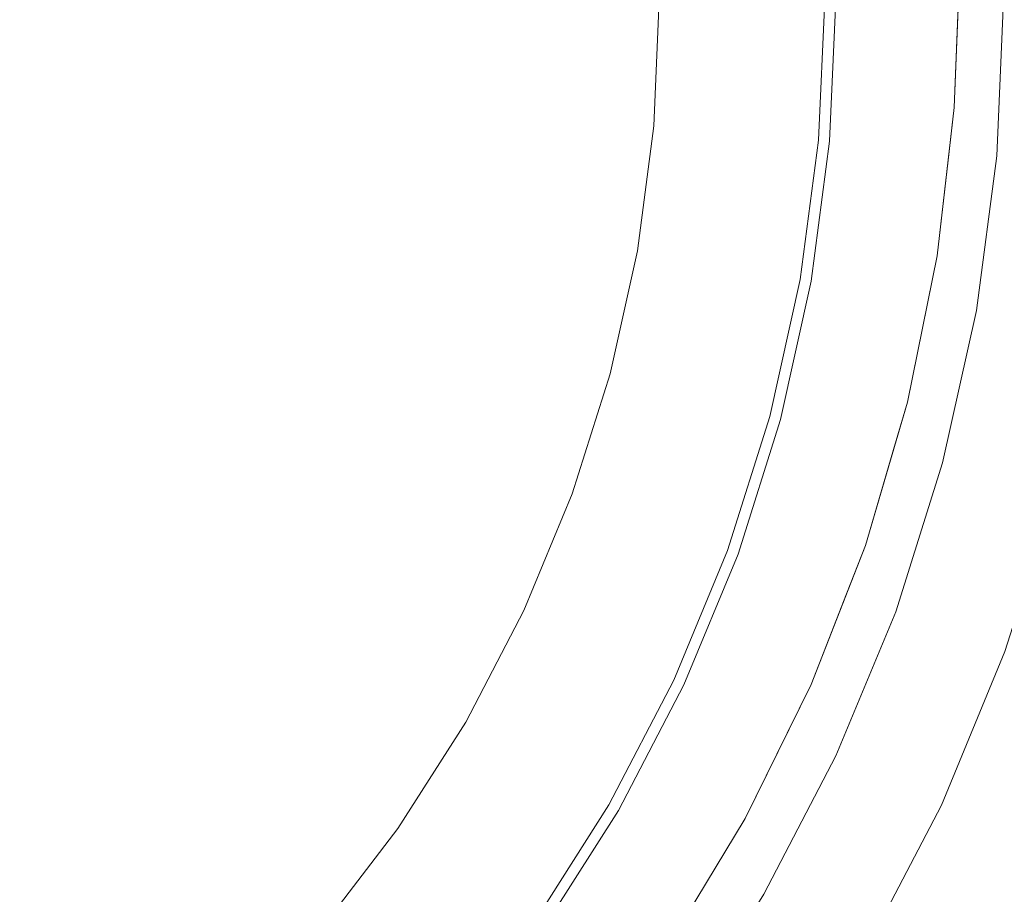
# Model space of a CAD drawing. Header units: millimetres. Extents: x -270 to 270, y -255 to 255.
# Tile 34 of 39: x 89 to 199, y -90 to 8. Entities that reach past the tile are written whole.
import ezdxf

# ---------------------------------------------------------------- set-up
doc = ezdxf.new("R2010")
doc.units = ezdxf.units.MM
doc.layers.add('LUCIDO_1', color=1, linetype='Continuous', lineweight=20, true_color=0xff0000)
doc.layers.add('Nessuna', color=7, linetype='Continuous', lineweight=9)

# ---------------------------------------------------------------- blocks, each defined once
blk = doc.blocks.new('Group')
at = {"layer": 'Nessuna', "color": 140, "linetype": 'Continuous', "lineweight": 9, "true_color": 0x00aaff, "transparency": 33554687}
for points, invisible_edges in [([(270, -255, 29.65), (270, 255, 29.65), (193.89, 10.96, 29.65), (193.38, -2.07, 29.65)], 10), ([(180.13, 9.96, -80.31), (179.44, -5.84, -80.31), (49.8, 5.51, -89.65), (49.99, 9.96, -89.65)], 10), ([(49.99, 9.96, -69.61), (49.8, 5.51, -69.61), (159.79, -4.12, -61.55), (160.4, 9.96, -61.55)], 10), ([(160.4, 9.96, -61.55), (159.79, -4.12, -61.55), (161.49, -4.27, -61.39), (162.11, 9.96, -61.39)], 14), ([(162.11, 9.96, -61.39), (161.49, -4.27, -61.39), (163.17, -4.41, -61.08), (163.79, 9.96, -61.08)], 15), ([(163.79, 9.96, -61.08), (163.17, -4.41, -61.08), (164.81, -4.56, -60.63), (165.45, 9.96, -60.63)], 15), ([(165.45, 9.96, -60.63), (164.81, -4.56, -60.63), (166.42, -4.7, -60.04), (167.06, 9.96, -60.04)], 15), ([(167.06, 9.96, -60.04), (166.42, -4.7, -60.04), (167.96, -4.83, -59.32), (168.61, 9.96, -59.32)], 15), ([(168.61, 9.96, -59.32), (167.96, -4.83, -59.32), (169.44, -4.96, -58.47), (170.1, 9.96, -58.47)], 15), ([(170.1, 9.96, -58.47), (169.44, -4.96, -58.47), (170.85, -5.09, -57.49), (171.5, 9.96, -57.49)], 15), ([(171.5, 9.96, -57.49), (170.85, -5.09, -57.49), (172.16, -5.2, -56.4), (172.82, 9.96, -56.4)], 15), ([(172.82, 9.96, -56.4), (172.16, -5.2, -56.4), (173.38, -5.31, -55.2), (174.05, 9.96, -55.2)], 15), ([(174.05, 9.96, -55.2), (173.38, -5.31, -55.2), (174.49, -5.4, -53.9), (175.16, 9.96, -53.9)], 15), ([(175.16, 9.96, -53.9), (174.49, -5.4, -53.9), (175.49, -5.49, -52.51), (176.16, 9.96, -52.51)], 15), ([(176.16, 9.96, -52.51), (175.49, -5.49, -52.51), (176.36, -5.57, -51.04), (177.04, 9.96, -51.04)], 15), ([(177.04, 9.96, -51.04), (176.36, -5.57, -51.04), (177.11, -5.63, -49.5), (177.79, 9.96, -49.5)], 15), ([(177.79, 9.96, -49.5), (177.11, -5.63, -49.5), (177.73, -5.69, -47.9), (178.41, 9.96, -47.9)], 15), ([(178.41, 9.96, -47.9), (177.73, -5.69, -47.9), (178.2, -5.73, -46.26), (178.89, 9.96, -46.26)], 11), ([(193.38, -2.07, 28.97), (178.89, 9.96, -46.26), (178.2, -5.73, -46.26)], 9), ([(193.38, -2.07, 28.97), (193.85, 9.96, 29.6), (178.89, 9.96, -46.26)], 10), ([(181.8, 9.96, -80.14), (181.1, -5.98, -80.14), (179.44, -5.84, -80.31), (180.13, 9.96, -80.31)], 11), ([(183.44, 9.96, -79.83), (182.74, -6.13, -79.83), (181.1, -5.98, -80.14), (181.8, 9.96, -80.14)], 15), ([(185.06, 9.96, -79.38), (184.35, -6.27, -79.38), (182.74, -6.13, -79.83), (183.44, 9.96, -79.83)], 15), ([(186.63, 9.96, -78.79), (185.92, -6.4, -78.79), (184.35, -6.27, -79.38), (185.06, 9.96, -79.38)], 15), ([(188.15, 9.96, -78.08), (187.43, -6.54, -78.08), (185.92, -6.4, -78.79), (186.63, 9.96, -78.79)], 15), ([(189.6, 9.96, -77.24), (188.87, -6.66, -77.24), (187.43, -6.54, -78.08), (188.15, 9.96, -78.08)], 15), ([(190.97, 9.96, -76.29), (190.24, -6.78, -76.29), (188.87, -6.66, -77.24), (189.6, 9.96, -77.24)], 15), ([(192.27, 9.96, -75.22), (191.53, -6.9, -75.22), (190.24, -6.78, -76.29), (190.97, 9.96, -76.29)], 15), ([(193.46, 9.96, -74.05), (192.72, -7, -74.05), (191.53, -6.9, -75.22), (192.27, 9.96, -75.22)], 15), ([(194.56, 9.96, -72.78), (193.82, -7.09, -72.78), (192.72, -7, -74.05), (193.46, 9.96, -74.05)], 15), ([(193.38, -2.07, 29.65), (193.89, 10.96, 29.65), (193.85, 9.96, 29.6)], 8), ([(193.85, 9.96, 29.6), (193.38, -2.07, 28.97), (193.38, -2.07, 29.65)], 10), ([(195.55, 9.96, -71.42), (194.8, -7.18, -71.42), (193.82, -7.09, -72.78), (194.56, 9.96, -72.78)], 15), ([(196.41, 9.96, -69.99), (195.66, -7.26, -69.99), (194.8, -7.18, -71.42), (195.55, 9.96, -71.42)], 15), ([(197.16, 9.96, -68.49), (196.4, -7.32, -68.49), (195.66, -7.26, -69.99), (196.41, 9.96, -69.99)], 15), ([(197.78, 9.96, -66.93), (197.02, -7.38, -66.93), (196.4, -7.32, -68.49), (197.16, 9.96, -68.49)], 15), ([(198.26, 9.96, -65.33), (197.5, -7.42, -65.33), (197.02, -7.38, -66.93), (197.78, 9.96, -66.93)], 15), ([(198.61, 9.96, -63.69), (197.85, -7.45, -63.69), (197.5, -7.42, -65.33), (198.26, 9.96, -65.33)], 15), ([(198.82, 9.96, -62.03), (198.06, -7.47, -62.03), (197.85, -7.45, -63.69), (198.61, 9.96, -63.69)], 15), ([(198.89, 9.96, -60.35), (198.13, -7.47, -60.35), (198.06, -7.47, -62.03), (198.82, 9.96, -62.03)], 14), ([(211.89, 9.96, 17.65), (211.08, -8.61, 17.65), (198.13, -7.47, -60.35), (198.89, 9.96, -60.35)], 10), ([(179.44, -5.84, -80.31), (177.38, -21.51, -80.31), (49.21, 1.09, -89.65), (49.8, 5.51, -89.65)], 10), ([(49.8, 5.51, -69.61), (49.21, 1.09, -69.61), (157.95, -18.09, -61.55), (159.79, -4.12, -61.55)], 10), ([(177.38, -21.51, -80.31), (173.96, -36.95, -80.31), (48.25, -3.27, -89.65), (49.21, 1.09, -89.65)], 10), ([(49.21, 1.09, -69.61), (48.25, -3.27, -69.61), (154.9, -31.84, -61.55), (157.95, -18.09, -61.55)], 10), ([(178.2, -5.73, -46.26), (192.82, -7, 28.72), (193.38, -2.07, 28.97)], 9), ([(192.82, -7, 28.72), (191.47, -18.65, 28.11), (191.47, -18.65, 29.65), (193.38, -2.07, 29.65)], 10), ([(193.38, -2.07, 29.65), (191.47, -18.65, 29.65), (270, -255, 29.65)], 10), ([(193.38, -2.07, 29.65), (193.38, -2.07, 28.97), (192.82, -7, 28.72)], 9), ([(173.96, -36.95, -80.31), (169.2, -52.03, -80.31), (46.91, -7.52, -89.65), (48.25, -3.27, -89.65)], 10), ([(48.25, -3.27, -69.61), (46.91, -7.52, -69.61), (150.66, -45.28, -61.55), (154.9, -31.84, -61.55)], 10), ([(159.79, -4.12, -61.55), (157.95, -18.09, -61.55), (159.63, -18.38, -61.39), (161.49, -4.27, -61.39)], 14), ([(161.49, -4.27, -61.39), (159.63, -18.38, -61.39), (161.29, -18.68, -61.08), (163.17, -4.41, -61.08)], 15), ([(163.17, -4.41, -61.08), (161.29, -18.68, -61.08), (162.92, -18.96, -60.63), (164.81, -4.56, -60.63)], 15), ([(164.81, -4.56, -60.63), (162.92, -18.96, -60.63), (164.5, -19.24, -60.04), (166.42, -4.7, -60.04)], 15), ([(166.42, -4.7, -60.04), (164.5, -19.24, -60.04), (166.03, -19.51, -59.32), (167.96, -4.83, -59.32)], 15), ([(167.96, -4.83, -59.32), (166.03, -19.51, -59.32), (167.49, -19.77, -58.47), (169.44, -4.96, -58.47)], 15), ([(169.44, -4.96, -58.47), (167.49, -19.77, -58.47), (168.88, -20.02, -57.49), (170.85, -5.09, -57.49)], 15), ([(170.85, -5.09, -57.49), (168.88, -20.02, -57.49), (170.18, -20.24, -56.4), (172.16, -5.2, -56.4)], 15), ([(172.16, -5.2, -56.4), (170.18, -20.24, -56.4), (171.38, -20.46, -55.2), (173.38, -5.31, -55.2)], 15), ([(173.38, -5.31, -55.2), (171.38, -20.46, -55.2), (172.48, -20.65, -53.9), (174.49, -5.4, -53.9)], 15), ([(174.49, -5.4, -53.9), (172.48, -20.65, -53.9), (173.47, -20.82, -52.51), (175.49, -5.49, -52.51)], 15), ([(175.49, -5.49, -52.51), (173.47, -20.82, -52.51), (174.33, -20.98, -51.04), (176.36, -5.57, -51.04)], 15), ([(176.36, -5.57, -51.04), (174.33, -20.98, -51.04), (175.07, -21.11, -49.5), (177.11, -5.63, -49.5)], 15), ([(177.11, -5.63, -49.5), (175.07, -21.11, -49.5), (175.68, -21.21, -47.9), (177.73, -5.69, -47.9)], 15), ([(177.73, -5.69, -47.9), (175.68, -21.21, -47.9), (176.16, -21.3, -46.26), (178.2, -5.73, -46.26)], 11), ([(191.47, -18.65, 28.11), (178.2, -5.73, -46.26), (176.16, -21.3, -46.26)], 9), ([(181.1, -5.98, -80.14), (179.02, -21.8, -80.14), (177.38, -21.51, -80.31), (179.44, -5.84, -80.31)], 11), ([(191.47, -18.65, 28.11), (192.82, -7, 28.72), (178.2, -5.73, -46.26)], 10), ([(182.74, -6.13, -79.83), (180.64, -22.09, -79.83), (179.02, -21.8, -80.14), (181.1, -5.98, -80.14)], 15), ([(184.35, -6.27, -79.38), (182.23, -22.37, -79.38), (180.64, -22.09, -79.83), (182.74, -6.13, -79.83)], 15), ([(185.92, -6.4, -78.79), (183.78, -22.64, -78.79), (182.23, -22.37, -79.38), (184.35, -6.27, -79.38)], 15), ([(187.43, -6.54, -78.08), (185.27, -22.91, -78.08), (183.78, -22.64, -78.79), (185.92, -6.4, -78.79)], 15), ([(188.87, -6.66, -77.24), (186.7, -23.16, -77.24), (185.27, -22.91, -78.08), (187.43, -6.54, -78.08)], 15), ([(169.2, -52.03, -80.31), (163.15, -66.64, -80.31), (45.2, -11.64, -89.65), (46.91, -7.52, -89.65)], 10), ([(46.91, -7.52, -69.61), (45.2, -11.64, -69.61), (145.27, -58.3, -61.55), (150.66, -45.28, -61.55)], 10), ([(190.24, -6.78, -76.29), (188.06, -23.4, -76.29), (186.7, -23.16, -77.24), (188.87, -6.66, -77.24)], 15), ([(191.53, -6.9, -75.22), (189.33, -23.62, -75.22), (188.06, -23.4, -76.29), (190.24, -6.78, -76.29)], 15), ([(192.72, -7, -74.05), (190.51, -23.83, -74.05), (189.33, -23.62, -75.22), (191.53, -6.9, -75.22)], 15), ([(193.82, -7.09, -72.78), (191.59, -24.02, -72.78), (190.51, -23.83, -74.05), (192.72, -7, -74.05)], 15), ([(194.8, -7.18, -71.42), (192.56, -24.19, -71.42), (191.59, -24.02, -72.78), (193.82, -7.09, -72.78)], 15), ([(195.66, -7.26, -69.99), (193.41, -24.34, -69.99), (192.56, -24.19, -71.42), (194.8, -7.18, -71.42)], 15), ([(196.4, -7.32, -68.49), (194.15, -24.47, -68.49), (193.41, -24.34, -69.99), (195.66, -7.26, -69.99)], 15), ([(197.02, -7.38, -66.93), (194.75, -24.58, -66.93), (194.15, -24.47, -68.49), (196.4, -7.32, -68.49)], 15), ([(197.5, -7.42, -65.33), (195.23, -24.66, -65.33), (194.75, -24.58, -66.93), (197.02, -7.38, -66.93)], 15), ([(197.85, -7.45, -63.69), (195.58, -24.72, -63.69), (195.23, -24.66, -65.33), (197.5, -7.42, -65.33)], 15), ([(198.06, -7.47, -62.03), (195.78, -24.76, -62.03), (195.58, -24.72, -63.69), (197.85, -7.45, -63.69)], 15), ([(198.13, -7.47, -60.35), (195.85, -24.77, -60.35), (195.78, -24.76, -62.03), (198.06, -7.47, -62.03)], 14), ([(211.08, -8.61, 17.65), (208.65, -27.03, 17.65), (195.85, -24.77, -60.35), (198.13, -7.47, -60.35)], 10), ([(163.15, -66.64, -80.31), (155.85, -80.66, -80.31), (43.14, -15.59, -89.65), (45.2, -11.64, -89.65)], 10), ([(45.2, -11.64, -69.61), (43.14, -15.59, -69.61), (138.77, -70.8, -61.55), (145.27, -58.3, -61.55)], 10), ([(155.85, -80.66, -80.31), (147.35, -94, -80.31), (40.75, -19.35, -89.65), (43.14, -15.59, -89.65)], 10), ([(43.14, -15.59, -69.61), (40.75, -19.35, -69.61), (131.19, -82.68, -61.55), (138.77, -70.8, -61.55)], 10), ([(157.95, -18.09, -61.55), (154.9, -31.84, -61.55), (156.55, -32.29, -61.39), (159.63, -18.38, -61.39)], 14), ([(159.63, -18.38, -61.39), (156.55, -32.29, -61.39), (158.18, -32.72, -61.08), (161.29, -18.68, -61.08)], 15), ([(161.29, -18.68, -61.08), (158.18, -32.72, -61.08), (159.77, -33.15, -60.63), (162.92, -18.96, -60.63)], 15), ([(176.16, -21.3, -46.26), (190.42, -23.81, 27.84), (191.47, -18.65, 28.11)], 9), ([(190.42, -23.81, 27.84), (188.15, -35.01, 27.26), (188.15, -35.01, 29.65), (191.47, -18.65, 29.65)], 10), ([(270, -255, 29.65), (191.47, -18.65, 29.65), (188.15, -35.01, 29.65)], 9), ([(191.47, -18.65, 29.65), (191.47, -18.65, 28.11), (190.42, -23.81, 27.84)], 9), ([(147.35, -94, -80.31), (137.73, -106.54, -80.31), (38.03, -22.89, -89.65), (40.75, -19.35, -89.65)], 10), ([(40.75, -19.35, -69.61), (38.03, -22.89, -69.61), (122.62, -93.86, -61.55), (131.19, -82.68, -61.55)], 10), ([(162.92, -18.96, -60.63), (159.77, -33.15, -60.63), (161.33, -33.57, -60.04), (164.5, -19.24, -60.04)], 15), ([(164.5, -19.24, -60.04), (161.33, -33.57, -60.04), (162.83, -33.97, -59.32), (166.03, -19.51, -59.32)], 15), ([(166.03, -19.51, -59.32), (162.83, -33.97, -59.32), (164.26, -34.35, -58.47), (167.49, -19.77, -58.47)], 15), ([(167.49, -19.77, -58.47), (164.26, -34.35, -58.47), (165.62, -34.72, -57.49), (168.88, -20.02, -57.49)], 15), ([(168.88, -20.02, -57.49), (165.62, -34.72, -57.49), (166.9, -35.06, -56.4), (170.18, -20.24, -56.4)], 15), ([(170.18, -20.24, -56.4), (166.9, -35.06, -56.4), (168.08, -35.37, -55.2), (171.38, -20.46, -55.2)], 15), ([(171.38, -20.46, -55.2), (168.08, -35.37, -55.2), (169.15, -35.66, -53.9), (172.48, -20.65, -53.9)], 15), ([(172.48, -20.65, -53.9), (169.15, -35.66, -53.9), (170.12, -35.92, -52.51), (173.47, -20.82, -52.51)], 15), ([(173.47, -20.82, -52.51), (170.12, -35.92, -52.51), (170.97, -36.15, -51.04), (174.33, -20.98, -51.04)], 15), ([(174.33, -20.98, -51.04), (170.97, -36.15, -51.04), (171.7, -36.34, -49.5), (175.07, -21.11, -49.5)], 15), ([(175.07, -21.11, -49.5), (171.7, -36.34, -49.5), (172.29, -36.5, -47.9), (175.68, -21.21, -47.9)], 15), ([(175.68, -21.21, -47.9), (172.29, -36.5, -47.9), (172.76, -36.63, -46.26), (176.16, -21.3, -46.26)], 11), ([(188.15, -35.01, 27.26), (176.16, -21.3, -46.26), (172.76, -36.63, -46.26)], 9), ([(179.02, -21.8, -80.14), (175.57, -37.38, -80.14), (173.96, -36.95, -80.31), (177.38, -21.51, -80.31)], 11), ([(180.64, -22.09, -79.83), (177.16, -37.81, -79.83), (175.57, -37.38, -80.14), (179.02, -21.8, -80.14)], 15), ([(188.15, -35.01, 27.26), (190.42, -23.81, 27.84), (176.16, -21.3, -46.26)], 10), ([(137.73, -106.54, -80.31), (127.05, -118.2, -80.31), (35.02, -26.17, -89.65), (38.03, -22.89, -89.65)], 10), ([(38.03, -22.89, -69.61), (35.02, -26.17, -69.61), (113.1, -104.25, -61.55), (122.62, -93.86, -61.55)], 10), ([(182.23, -22.37, -79.38), (178.72, -38.23, -79.38), (177.16, -37.81, -79.83), (180.64, -22.09, -79.83)], 15), ([(183.78, -22.64, -78.79), (180.23, -38.63, -78.79), (178.72, -38.23, -79.38), (182.23, -22.37, -79.38)], 15), ([(185.27, -22.91, -78.08), (181.7, -39.02, -78.08), (180.23, -38.63, -78.79), (183.78, -22.64, -78.79)], 15), ([(186.7, -23.16, -77.24), (183.1, -39.4, -77.24), (181.7, -39.02, -78.08), (185.27, -22.91, -78.08)], 15), ([(188.06, -23.4, -76.29), (184.43, -39.76, -76.29), (183.1, -39.4, -77.24), (186.7, -23.16, -77.24)], 15), ([(189.33, -23.62, -75.22), (185.68, -40.09, -75.22), (184.43, -39.76, -76.29), (188.06, -23.4, -76.29)], 15), ([(190.51, -23.83, -74.05), (186.83, -40.4, -74.05), (185.68, -40.09, -75.22), (189.33, -23.62, -75.22)], 15), ([(191.59, -24.02, -72.78), (187.89, -40.68, -72.78), (186.83, -40.4, -74.05), (190.51, -23.83, -74.05)], 15), ([(192.56, -24.19, -71.42), (188.84, -40.94, -71.42), (187.89, -40.68, -72.78), (191.59, -24.02, -72.78)], 15), ([(193.41, -24.34, -69.99), (189.68, -41.16, -69.99), (188.84, -40.94, -71.42), (192.56, -24.19, -71.42)], 15), ([(194.15, -24.47, -68.49), (190.4, -41.36, -68.49), (189.68, -41.16, -69.99), (193.41, -24.34, -69.99)], 15), ([(194.75, -24.58, -66.93), (191, -41.52, -66.93), (190.4, -41.36, -68.49), (194.15, -24.47, -68.49)], 15), ([(195.23, -24.66, -65.33), (191.47, -41.64, -65.33), (191, -41.52, -66.93), (194.75, -24.58, -66.93)], 15), ([(195.58, -24.72, -63.69), (191.8, -41.73, -63.69), (191.47, -41.64, -65.33), (195.23, -24.66, -65.33)], 15), ([(195.78, -24.76, -62.03), (192.01, -41.79, -62.03), (191.8, -41.73, -63.69), (195.58, -24.72, -63.69)], 15), ([(195.85, -24.77, -60.35), (192.07, -41.8, -60.35), (192.01, -41.79, -62.03), (195.78, -24.76, -62.03)], 14), ([(208.65, -27.03, 17.65), (204.63, -45.17, 17.65), (192.07, -41.8, -60.35), (195.85, -24.77, -60.35)], 10), ([(127.05, -118.2, -80.31), (115.39, -128.88, -80.31), (31.74, -29.19, -89.65), (35.02, -26.17, -89.65)], 10), ([(35.02, -26.17, -69.61), (31.74, -29.19, -69.61), (102.71, -113.77, -61.55), (113.1, -104.25, -61.55)], 10), ([(115.39, -128.88, -80.31), (102.85, -138.51, -80.31), (28.2, -31.9, -89.65), (31.74, -29.19, -89.65)], 10), ([(31.74, -29.19, -69.61), (28.2, -31.9, -69.61), (91.53, -122.35, -61.55), (102.71, -113.77, -61.55)], 10), ([(102.85, -138.51, -80.31), (89.51, -147, -80.31), (24.44, -34.3, -89.65), (28.2, -31.9, -89.65)], 10), ([(28.2, -31.9, -69.61), (24.44, -34.3, -69.61), (79.65, -129.92, -61.55), (91.53, -122.35, -61.55)], 10), ([(154.9, -31.84, -61.55), (150.66, -45.28, -61.55), (152.27, -45.87, -61.39), (156.55, -32.29, -61.39)], 14), ([(156.55, -32.29, -61.39), (152.27, -45.87, -61.39), (153.85, -46.44, -61.08), (158.18, -32.72, -61.08)], 15), ([(158.18, -32.72, -61.08), (153.85, -46.44, -61.08), (155.4, -47.01, -60.63), (159.77, -33.15, -60.63)], 15), ([(159.77, -33.15, -60.63), (155.4, -47.01, -60.63), (156.91, -47.56, -60.04), (161.33, -33.57, -60.04)], 15), ([(161.33, -33.57, -60.04), (156.91, -47.56, -60.04), (158.37, -48.09, -59.32), (162.83, -33.97, -59.32)], 15), ([(162.83, -33.97, -59.32), (158.37, -48.09, -59.32), (159.77, -48.6, -58.47), (164.26, -34.35, -58.47)], 15), ([(89.51, -147, -80.31), (75.49, -154.3, -80.31), (20.49, -36.35, -89.65), (24.44, -34.3, -89.65)], 10), ([(164.26, -34.35, -58.47), (159.77, -48.6, -58.47), (161.09, -49.08, -57.49), (165.62, -34.72, -57.49)], 15), ([(165.62, -34.72, -57.49), (161.09, -49.08, -57.49), (162.33, -49.53, -56.4), (166.9, -35.06, -56.4)], 15), ([(166.9, -35.06, -56.4), (162.33, -49.53, -56.4), (163.48, -49.95, -55.2), (168.08, -35.37, -55.2)], 15), ([(172.76, -36.63, -46.26), (186.58, -40.33, 26.98), (188.15, -35.01, 27.26)], 9), ([(186.58, -40.33, 26.98), (183.44, -51.03, 26.43), (183.44, -51.03, 29.65), (188.15, -35.01, 29.65)], 10), ([(188.15, -35.01, 29.65), (183.44, -51.03, 29.65), (270, -255, 29.65)], 10), ([(188.15, -35.01, 29.65), (188.15, -35.01, 27.26), (186.58, -40.33, 26.98)], 9), ([(168.08, -35.37, -55.2), (163.48, -49.95, -55.2), (164.53, -50.33, -53.9), (169.15, -35.66, -53.9)], 15), ([(169.15, -35.66, -53.9), (164.53, -50.33, -53.9), (165.47, -50.67, -52.51), (170.12, -35.92, -52.51)], 15), ([(170.12, -35.92, -52.51), (165.47, -50.67, -52.51), (166.3, -50.97, -51.04), (170.97, -36.15, -51.04)], 15), ([(170.97, -36.15, -51.04), (166.3, -50.97, -51.04), (167, -51.23, -49.5), (171.7, -36.34, -49.5)], 15), ([(171.7, -36.34, -49.5), (167, -51.23, -49.5), (167.58, -51.44, -47.9), (172.29, -36.5, -47.9)], 15), ([(172.29, -36.5, -47.9), (167.58, -51.44, -47.9), (168.03, -51.6, -46.26), (172.76, -36.63, -46.26)], 11), ([(183.44, -51.03, 26.43), (172.76, -36.63, -46.26), (168.03, -51.6, -46.26)], 9), ([(175.57, -37.38, -80.14), (170.77, -52.6, -80.14), (169.2, -52.03, -80.31), (173.96, -36.95, -80.31)], 11), ([(177.16, -37.81, -79.83), (172.31, -53.16, -79.83), (170.77, -52.6, -80.14), (175.57, -37.38, -80.14)], 15), ([(183.44, -51.03, 26.43), (186.58, -40.33, 26.98), (172.76, -36.63, -46.26)], 10), ([(178.72, -38.23, -79.38), (173.83, -53.71, -79.38), (172.31, -53.16, -79.83), (177.16, -37.81, -79.83)], 15), ([(180.23, -38.63, -78.79), (175.31, -54.25, -78.79), (173.83, -53.71, -79.38), (178.72, -38.23, -79.38)], 15), ([(181.7, -39.02, -78.08), (176.73, -54.77, -78.08), (175.31, -54.25, -78.79), (180.23, -38.63, -78.79)], 15), ([(183.1, -39.4, -77.24), (178.1, -55.27, -77.24), (176.73, -54.77, -78.08), (181.7, -39.02, -78.08)], 15), ([(184.43, -39.76, -76.29), (179.39, -55.74, -76.29), (178.1, -55.27, -77.24), (183.1, -39.4, -77.24)], 15), ([(185.68, -40.09, -75.22), (180.6, -56.18, -75.22), (179.39, -55.74, -76.29), (184.43, -39.76, -76.29)], 15), ([(186.83, -40.4, -74.05), (181.73, -56.59, -74.05), (180.6, -56.18, -75.22), (185.68, -40.09, -75.22)], 15), ([(187.89, -40.68, -72.78), (182.76, -56.96, -72.78), (181.73, -56.59, -74.05), (186.83, -40.4, -74.05)], 15), ([(188.84, -40.94, -71.42), (183.69, -57.3, -71.42), (182.76, -56.96, -72.78), (187.89, -40.68, -72.78)], 15), ([(189.68, -41.16, -69.99), (184.5, -57.6, -69.99), (183.69, -57.3, -71.42), (188.84, -40.94, -71.42)], 15), ([(190.4, -41.36, -68.49), (185.2, -57.85, -68.49), (184.5, -57.6, -69.99), (189.68, -41.16, -69.99)], 15), ([(191, -41.52, -66.93), (185.78, -58.06, -66.93), (185.2, -57.85, -68.49), (190.4, -41.36, -68.49)], 15), ([(191.47, -41.64, -65.33), (186.24, -58.23, -65.33), (185.78, -58.06, -66.93), (191, -41.52, -66.93)], 15), ([(191.8, -41.73, -63.69), (186.56, -58.35, -63.69), (186.24, -58.23, -65.33), (191.47, -41.64, -65.33)], 15), ([(192.01, -41.79, -62.03), (186.76, -58.42, -62.03), (186.56, -58.35, -63.69), (191.8, -41.73, -63.69)], 15), ([(192.07, -41.8, -60.35), (186.83, -58.45, -60.35), (186.76, -58.42, -62.03), (192.01, -41.79, -62.03)], 14), ([(204.63, -45.17, 17.65), (199.04, -62.89, 17.65), (186.83, -58.45, -60.35), (192.07, -41.8, -60.35)], 10), ([(150.66, -45.28, -61.55), (145.27, -58.3, -61.55), (146.82, -59.02, -61.39), (152.27, -45.87, -61.39)], 14), ([(152.27, -45.87, -61.39), (146.82, -59.02, -61.39), (148.34, -59.73, -61.08), (153.85, -46.44, -61.08)], 15), ([(153.85, -46.44, -61.08), (148.34, -59.73, -61.08), (149.84, -60.43, -60.63), (155.4, -47.01, -60.63)], 15), ([(155.4, -47.01, -60.63), (149.84, -60.43, -60.63), (151.3, -61.11, -60.04), (156.91, -47.56, -60.04)], 15), ([(156.91, -47.56, -60.04), (151.3, -61.11, -60.04), (152.71, -61.77, -59.32), (158.37, -48.09, -59.32)], 15), ([(158.37, -48.09, -59.32), (152.71, -61.77, -59.32), (154.05, -62.4, -58.47), (159.77, -48.6, -58.47)], 15), ([(159.77, -48.6, -58.47), (154.05, -62.4, -58.47), (155.33, -62.99, -57.49), (161.09, -49.08, -57.49)], 15), ([(161.09, -49.08, -57.49), (155.33, -62.99, -57.49), (156.53, -63.55, -56.4), (162.33, -49.53, -56.4)], 15), ([(162.33, -49.53, -56.4), (156.53, -63.55, -56.4), (157.63, -64.07, -55.2), (163.48, -49.95, -55.2)], 15), ([(163.48, -49.95, -55.2), (157.63, -64.07, -55.2), (158.65, -64.54, -53.9), (164.53, -50.33, -53.9)], 15), ([(164.53, -50.33, -53.9), (158.65, -64.54, -53.9), (159.55, -64.96, -52.51), (165.47, -50.67, -52.51)], 15), ([(165.47, -50.67, -52.51), (159.55, -64.96, -52.51), (160.35, -65.33, -51.04), (166.3, -50.97, -51.04)], 15), ([(166.3, -50.97, -51.04), (160.35, -65.33, -51.04), (161.03, -65.65, -49.5), (167, -51.23, -49.5)], 15), ([(167, -51.23, -49.5), (161.03, -65.65, -49.5), (161.59, -65.91, -47.9), (167.58, -51.44, -47.9)], 15), ([(167.58, -51.44, -47.9), (161.59, -65.91, -47.9), (162.03, -66.11, -46.26), (168.03, -51.6, -46.26)], 11), ([(177.37, -66.59, 25.62), (168.03, -51.6, -46.26), (162.03, -66.11, -46.26)], 9), ([(168.03, -51.6, -46.26), (181.33, -56.44, 26.14), (183.44, -51.03, 26.43)], 9), ([(177.37, -66.59, 25.62), (181.33, -56.44, 26.14), (168.03, -51.6, -46.26)], 10), ([(181.33, -56.44, 26.14), (177.37, -66.59, 25.62), (177.37, -66.59, 29.65), (183.44, -51.03, 29.65)], 10), ([(270, -255, 29.65), (183.44, -51.03, 29.65), (177.37, -66.59, 29.65)], 9), ([(183.44, -51.03, 29.65), (183.44, -51.03, 26.43), (181.33, -56.44, 26.14)], 9), ([(170.77, -52.6, -80.14), (164.66, -67.34, -80.14), (163.15, -66.64, -80.31), (169.2, -52.03, -80.31)], 11), ([(172.31, -53.16, -79.83), (166.15, -68.04, -79.83), (164.66, -67.34, -80.14), (170.77, -52.6, -80.14)], 15), ([(173.83, -53.71, -79.38), (167.62, -68.72, -79.38), (166.15, -68.04, -79.83), (172.31, -53.16, -79.83)], 15), ([(175.31, -54.25, -78.79), (169.04, -69.38, -78.79), (167.62, -68.72, -79.38), (173.83, -53.71, -79.38)], 15), ([(176.73, -54.77, -78.08), (170.41, -70.02, -78.08), (169.04, -69.38, -78.79), (175.31, -54.25, -78.79)], 15), ([(178.1, -55.27, -77.24), (171.73, -70.64, -77.24), (170.41, -70.02, -78.08), (176.73, -54.77, -78.08)], 15), ([(179.39, -55.74, -76.29), (172.98, -71.22, -76.29), (171.73, -70.64, -77.24), (178.1, -55.27, -77.24)], 15), ([(180.6, -56.18, -75.22), (174.15, -71.77, -75.22), (172.98, -71.22, -76.29), (179.39, -55.74, -76.29)], 15), ([(181.73, -56.59, -74.05), (175.23, -72.27, -74.05), (174.15, -71.77, -75.22), (180.6, -56.18, -75.22)], 15), ([(182.76, -56.96, -72.78), (176.23, -72.73, -72.78), (175.23, -72.27, -74.05), (181.73, -56.59, -74.05)], 15), ([(183.69, -57.3, -71.42), (177.12, -73.15, -71.42), (176.23, -72.73, -72.78), (182.76, -56.96, -72.78)], 15), ([(145.27, -58.3, -61.55), (138.77, -70.8, -61.55), (140.24, -71.65, -61.39), (146.82, -59.02, -61.39)], 14), ([(184.5, -57.6, -69.99), (177.91, -73.52, -69.99), (177.12, -73.15, -71.42), (183.69, -57.3, -71.42)], 15), ([(185.2, -57.85, -68.49), (178.58, -73.83, -68.49), (177.91, -73.52, -69.99), (184.5, -57.6, -69.99)], 15), ([(185.78, -58.06, -66.93), (179.14, -74.09, -66.93), (178.58, -73.83, -68.49), (185.2, -57.85, -68.49)], 15), ([(186.24, -58.23, -65.33), (179.58, -74.3, -65.33), (179.14, -74.09, -66.93), (185.78, -58.06, -66.93)], 15), ([(186.56, -58.35, -63.69), (179.9, -74.45, -63.69), (179.58, -74.3, -65.33), (186.24, -58.23, -65.33)], 15), ([(146.82, -59.02, -61.39), (140.24, -71.65, -61.39), (141.7, -72.49, -61.08), (148.34, -59.73, -61.08)], 15), ([(186.76, -58.42, -62.03), (180.09, -74.54, -62.03), (179.9, -74.45, -63.69), (186.56, -58.35, -63.69)], 15), ([(186.83, -58.45, -60.35), (180.15, -74.56, -60.35), (180.09, -74.54, -62.03), (186.76, -58.42, -62.03)], 14), ([(199.04, -62.89, 17.65), (191.93, -80.06, 17.65), (180.15, -74.56, -60.35), (186.83, -58.45, -60.35)], 10), ([(148.34, -59.73, -61.08), (141.7, -72.49, -61.08), (143.13, -73.32, -60.63), (149.84, -60.43, -60.63)], 15), ([(149.84, -60.43, -60.63), (143.13, -73.32, -60.63), (144.53, -74.12, -60.04), (151.3, -61.11, -60.04)], 15), ([(151.3, -61.11, -60.04), (144.53, -74.12, -60.04), (145.87, -74.9, -59.32), (152.71, -61.77, -59.32)], 15), ([(152.71, -61.77, -59.32), (145.87, -74.9, -59.32), (147.16, -75.64, -58.47), (154.05, -62.4, -58.47)], 15), ([(154.05, -62.4, -58.47), (147.16, -75.64, -58.47), (148.38, -76.35, -57.49), (155.33, -62.99, -57.49)], 15), ([(155.33, -62.99, -57.49), (148.38, -76.35, -57.49), (149.52, -77.01, -56.4), (156.53, -63.55, -56.4)], 15), ([(156.53, -63.55, -56.4), (149.52, -77.01, -56.4), (150.58, -77.62, -55.2), (157.63, -64.07, -55.2)], 15), ([(258, -243, 17.65), (191.93, -80.06, 17.65), (199.04, -62.89, 17.65)], 9), ([(157.63, -64.07, -55.2), (150.58, -77.62, -55.2), (151.55, -78.18, -53.9), (158.65, -64.54, -53.9)], 15), ([(158.65, -64.54, -53.9), (151.55, -78.18, -53.9), (152.41, -78.68, -52.51), (159.55, -64.96, -52.51)], 15), ([(159.55, -64.96, -52.51), (152.41, -78.68, -52.51), (153.17, -79.12, -51.04), (160.35, -65.33, -51.04)], 15), ([(160.35, -65.33, -51.04), (153.17, -79.12, -51.04), (153.82, -79.49, -49.5), (161.03, -65.65, -49.5)], 15), ([(161.03, -65.65, -49.5), (153.82, -79.49, -49.5), (154.36, -79.8, -47.9), (161.59, -65.91, -47.9)], 15), ([(161.59, -65.91, -47.9), (154.36, -79.8, -47.9), (154.77, -80.04, -46.26), (162.03, -66.11, -46.26)], 11), ([(170, -81.57, 24.83), (162.03, -66.11, -46.26), (154.77, -80.04, -46.26)], 9), ([(164.66, -67.34, -80.14), (157.29, -81.5, -80.14), (155.85, -80.66, -80.31), (163.15, -66.64, -80.31)], 11), ([(162.03, -66.11, -46.26), (174.7, -72.02, 25.33), (177.37, -66.59, 25.62)], 9), ([(170, -81.57, 24.83), (174.7, -72.02, 25.33), (162.03, -66.11, -46.26)], 10), ([(174.7, -72.02, 25.33), (170, -81.57, 24.83), (170, -81.57, 29.65), (177.37, -66.59, 29.65)], 10), ([(270, -255, 29.65), (177.37, -66.59, 29.65), (170, -81.57, 29.65)], 9), ([(177.37, -66.59, 29.65), (177.37, -66.59, 25.62), (174.7, -72.02, 25.33)], 9), ([(166.15, -68.04, -79.83), (158.72, -82.32, -79.83), (157.29, -81.5, -80.14), (164.66, -67.34, -80.14)], 15), ([(167.62, -68.72, -79.38), (160.12, -83.13, -79.38), (158.72, -82.32, -79.83), (166.15, -68.04, -79.83)], 15), ([(169.04, -69.38, -78.79), (161.48, -83.91, -78.79), (160.12, -83.13, -79.38), (167.62, -68.72, -79.38)], 15), ([(170.41, -70.02, -78.08), (162.79, -84.67, -78.08), (161.48, -83.91, -78.79), (169.04, -69.38, -78.79)], 15), ([(171.73, -70.64, -77.24), (164.05, -85.4, -77.24), (162.79, -84.67, -78.08), (170.41, -70.02, -78.08)], 15), ([(138.77, -70.8, -61.55), (131.19, -82.68, -61.55), (132.59, -83.66, -61.39), (140.24, -71.65, -61.39)], 14), ([(172.98, -71.22, -76.29), (165.24, -86.08, -76.29), (164.05, -85.4, -77.24), (171.73, -70.64, -77.24)], 15), ([(174.15, -71.77, -75.22), (166.36, -86.73, -75.22), (165.24, -86.08, -76.29), (172.98, -71.22, -76.29)], 15), ([(140.24, -71.65, -61.39), (132.59, -83.66, -61.39), (133.97, -84.63, -61.08), (141.7, -72.49, -61.08)], 15), ([(141.7, -72.49, -61.08), (133.97, -84.63, -61.08), (135.33, -85.57, -60.63), (143.13, -73.32, -60.63)], 15), ([(175.23, -72.27, -74.05), (167.4, -87.33, -74.05), (166.36, -86.73, -75.22), (174.15, -71.77, -75.22)], 15), ([(176.23, -72.73, -72.78), (168.34, -87.88, -72.78), (167.4, -87.33, -74.05), (175.23, -72.27, -74.05)], 15), ([(143.13, -73.32, -60.63), (135.33, -85.57, -60.63), (136.64, -86.5, -60.04), (144.53, -74.12, -60.04)], 15), ([(177.12, -73.15, -71.42), (169.2, -88.37, -71.42), (168.34, -87.88, -72.78), (176.23, -72.73, -72.78)], 15), ([(177.91, -73.52, -69.99), (169.95, -88.8, -69.99), (169.2, -88.37, -71.42), (177.12, -73.15, -71.42)], 15), ([(178.58, -73.83, -68.49), (170.6, -89.18, -68.49), (169.95, -88.8, -69.99), (177.91, -73.52, -69.99)], 15), ([(144.53, -74.12, -60.04), (136.64, -86.5, -60.04), (137.92, -87.39, -59.32), (145.87, -74.9, -59.32)], 15), ([(179.14, -74.09, -66.93), (171.13, -89.48, -66.93), (170.6, -89.18, -68.49), (178.58, -73.83, -68.49)], 15), ([(179.58, -74.3, -65.33), (171.55, -89.73, -65.33), (171.13, -89.48, -66.93), (179.14, -74.09, -66.93)], 15), ([(179.9, -74.45, -63.69), (171.85, -89.9, -63.69), (171.55, -89.73, -65.33), (179.58, -74.3, -65.33)], 15), ([(180.09, -74.54, -62.03), (172.03, -90.01, -62.03), (171.85, -89.9, -63.69), (179.9, -74.45, -63.69)], 15), ([(180.15, -74.56, -60.35), (172.09, -90.04, -60.35), (172.03, -90.01, -62.03), (180.09, -74.54, -62.03)], 14), ([(191.93, -80.06, 17.65), (183.35, -96.54, 17.65), (172.09, -90.04, -60.35), (180.15, -74.56, -60.35)], 10), ([(145.87, -74.9, -59.32), (137.92, -87.39, -59.32), (139.13, -88.24, -58.47), (147.16, -75.64, -58.47)], 15), ([(147.16, -75.64, -58.47), (139.13, -88.24, -58.47), (140.29, -89.05, -57.49), (148.38, -76.35, -57.49)], 15), ([(148.38, -76.35, -57.49), (140.29, -89.05, -57.49), (141.37, -89.81, -56.4), (149.52, -77.01, -56.4)], 15), ([(149.52, -77.01, -56.4), (141.37, -89.81, -56.4), (142.37, -90.51, -55.2), (150.58, -77.62, -55.2)], 15), ([(150.58, -77.62, -55.2), (142.37, -90.51, -55.2), (143.28, -91.15, -53.9), (151.55, -78.18, -53.9)], 15), ([(151.55, -78.18, -53.9), (143.28, -91.15, -53.9), (144.1, -91.72, -52.51), (152.41, -78.68, -52.51)], 15), ([(152.41, -78.68, -52.51), (144.1, -91.72, -52.51), (144.82, -92.22, -51.04), (153.17, -79.12, -51.04)], 15), ([(153.17, -79.12, -51.04), (144.82, -92.22, -51.04), (145.44, -92.66, -49.5), (153.82, -79.49, -49.5)], 15), ([(153.82, -79.49, -49.5), (145.44, -92.66, -49.5), (145.94, -93.01, -47.9), (154.36, -79.8, -47.9)], 15), ([(154.36, -79.8, -47.9), (145.94, -93.01, -47.9), (146.34, -93.28, -46.26), (154.77, -80.04, -46.26)], 11), ([(161.37, -95.86, 24.09), (154.77, -80.04, -46.26), (146.34, -93.28, -46.26)], 9), ([(154.77, -80.04, -46.26), (166.75, -86.95, 24.55), (170, -81.57, 24.83)], 9), ([(161.37, -95.86, 24.09), (166.75, -86.95, 24.55), (154.77, -80.04, -46.26)], 10), ([(258, -243, 17.65), (183.35, -96.54, 17.65), (191.93, -80.06, 17.65)], 9), ([(157.29, -81.5, -80.14), (148.72, -94.95, -80.14), (147.35, -94, -80.31), (155.85, -80.66, -80.31)], 11), ([(158.72, -82.32, -79.83), (150.07, -95.9, -79.83), (148.72, -94.95, -80.14), (157.29, -81.5, -80.14)], 15), ([(160.12, -83.13, -79.38), (151.39, -96.82, -79.38), (150.07, -95.9, -79.83), (158.72, -82.32, -79.83)], 15), ([(166.75, -86.95, 24.55), (161.37, -95.86, 24.09), (161.37, -95.86, 29.65), (170, -81.57, 29.65)], 10), ([(270, -255, 29.65), (170, -81.57, 29.65), (161.37, -95.86, 29.65)], 9), ([(170, -81.57, 29.65), (170, -81.57, 24.83), (166.75, -86.95, 24.55)], 9), ([(131.19, -82.68, -61.55), (122.62, -93.86, -61.55), (123.92, -94.96, -61.39), (132.59, -83.66, -61.39)], 14), ([(161.48, -83.91, -78.79), (152.68, -97.72, -78.79), (151.39, -96.82, -79.38), (160.12, -83.13, -79.38)], 15), ([(132.59, -83.66, -61.39), (123.92, -94.96, -61.39), (125.21, -96.04, -61.08), (133.97, -84.63, -61.08)], 15), ([(133.97, -84.63, -61.08), (125.21, -96.04, -61.08), (126.48, -97.1, -60.63), (135.33, -85.57, -60.63)], 15), ([(162.79, -84.67, -78.08), (153.92, -98.59, -78.08), (152.68, -97.72, -78.79), (161.48, -83.91, -78.79)], 15), ([(164.05, -85.4, -77.24), (155.11, -99.43, -77.24), (153.92, -98.59, -78.08), (162.79, -84.67, -78.08)], 15), ([(135.33, -85.57, -60.63), (126.48, -97.1, -60.63), (127.71, -98.14, -60.04), (136.64, -86.5, -60.04)], 15), ([(165.24, -86.08, -76.29), (156.24, -100.22, -76.29), (155.11, -99.43, -77.24), (164.05, -85.4, -77.24)], 15), ([(136.64, -86.5, -60.04), (127.71, -98.14, -60.04), (128.9, -99.13, -59.32), (137.92, -87.39, -59.32)], 15), ([(166.36, -86.73, -75.22), (157.29, -100.96, -75.22), (156.24, -100.22, -76.29), (165.24, -86.08, -76.29)], 15), ([(167.4, -87.33, -74.05), (158.28, -101.64, -74.05), (157.29, -100.96, -75.22), (166.36, -86.73, -75.22)], 15), ([(137.92, -87.39, -59.32), (128.9, -99.13, -59.32), (130.04, -100.09, -58.47), (139.13, -88.24, -58.47)], 15), ([(168.34, -87.88, -72.78), (159.17, -102.27, -72.78), (158.28, -101.64, -74.05), (167.4, -87.33, -74.05)], 15), ([(169.2, -88.37, -71.42), (159.98, -102.84, -71.42), (159.17, -102.27, -72.78), (168.34, -87.88, -72.78)], 15), ([(139.13, -88.24, -58.47), (130.04, -100.09, -58.47), (131.12, -100.99, -57.49), (140.29, -89.05, -57.49)], 15), ([(140.29, -89.05, -57.49), (131.12, -100.99, -57.49), (132.13, -101.84, -56.4), (141.37, -89.81, -56.4)], 15), ([(169.95, -88.8, -69.99), (160.69, -103.34, -69.99), (159.98, -102.84, -71.42), (169.2, -88.37, -71.42)], 15), ([(170.6, -89.18, -68.49), (161.3, -103.76, -68.49), (160.69, -103.34, -69.99), (169.95, -88.8, -69.99)], 15), ([(141.37, -89.81, -56.4), (132.13, -101.84, -56.4), (133.07, -102.63, -55.2), (142.37, -90.51, -55.2)], 15), ([(171.13, -89.48, -66.93), (161.81, -104.12, -66.93), (161.3, -103.76, -68.49), (170.6, -89.18, -68.49)], 15), ([(171.55, -89.73, -65.33), (162.2, -104.4, -65.33), (161.81, -104.12, -66.93), (171.13, -89.48, -66.93)], 15), ([(171.85, -89.9, -63.69), (162.49, -104.6, -63.69), (162.2, -104.4, -65.33), (171.55, -89.73, -65.33)], 15), ([(172.03, -90.01, -62.03), (162.66, -104.72, -62.03), (162.49, -104.6, -63.69), (171.85, -89.9, -63.69)], 15), ([(172.09, -90.04, -60.35), (162.72, -104.76, -60.35), (162.66, -104.72, -62.03), (172.03, -90.01, -62.03)], 14)]:
    blk.add_3dface(points, dxfattribs=dict(at, invisible_edges=invisible_edges))

msp = doc.modelspace()

# ---------------------------------------------------------------- block references
at = {"layer": 'LUCIDO_1', "color": 7, "transparency": 33554687}
msp.add_blockref('Group', (0, 0), dxfattribs=at)

doc.saveas('drawing.dxf')
